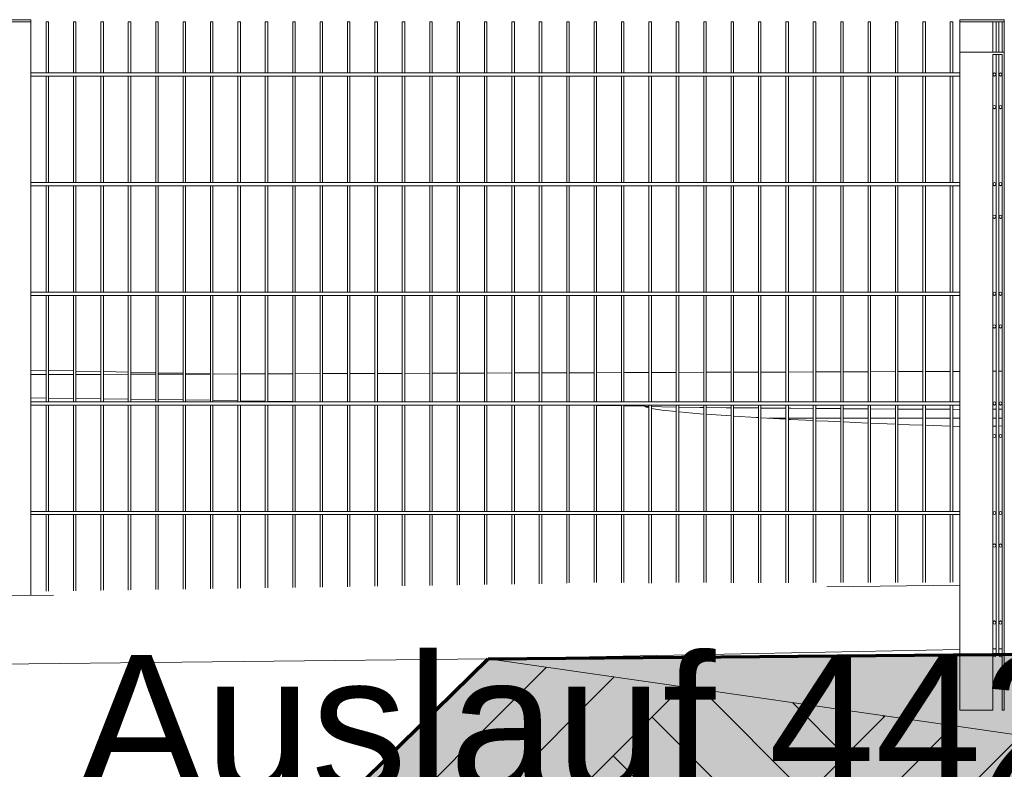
# Model space of a CAD drawing. Header units: metres. Extents: x -4 to 512, y -150 to 54.
# Tile 20 of 24: x 505.94 to 507.73, y -148.09 to -146.73. Entities that reach past the tile are written whole.
import ezdxf

# ---------------------------------------------------------------- set-up
doc = ezdxf.new("R2010")
doc.units = ezdxf.units.M
doc.header["$MEASUREMENT"] = 0
doc.linetypes.add('Strichpunktlinie', pattern=[0.006703, 0.003528, -0.001764, 0, -0.001411])
for name, color, linetype in [('Mulde_Schnitt M_2_40 Absturzsicherung', 7, 'Continuous'), ('Mulde_Schnitt M_2_60 Auffüllung', 7, 'Continuous'), ('Mulde_Schnitt M_2_60 Gelände 2D Übersicht', 7, 'Continuous'), ('Mulde_Schnitt M_2_70 Kanal', 7, 'Continuous'), ('Mulde_Schnitt M_2_94 Genehmigungsplanung Bemaßung', 7, 'Continuous')]:
    doc.layers.add(name, color=color, linetype=linetype)
doc.styles.add('ERSTELLTER_STIL_2', font='arial.ttf')
pattern_1 = [(45, (-35731.2147, -147.3626), (-0.2121320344, 0.2121320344), []), (45, (-35731.2854, -147.2919), (-0.424264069, 0.424264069), []), (45, (-35731.3561, -147.2212), (-0.424264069, 0.424264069), []), (135, (-35731.42684, -147.15048), (0.07071067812, 0.07071067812), [0.3, -0.3])]

msp = doc.modelspace()

# ---------------------------------------------------------------- hatches: boundary and pattern name
at = {"layer": 'Mulde_Schnitt M_2_60 Auffüllung', "linetype": 'Continuous', "lineweight": 18, "true_color": 0xffa8a8}
h = msp.add_hatch(dxfattribs=at)
h.set_pattern_fill('Boden__gewachsen_0002', color=21, style=0, pattern_type=2)
h.set_pattern_definition(pattern_1)
h.paths.add_polyline_path([(506.0164, -148.6511), (505.8005, -148.8626), (505.8005, -149.6544), (506.7903, -149.6544), (506.7903, -147.8927)])
h = msp.add_hatch(dxfattribs=at)
h.set_pattern_fill('Boden__gewachsen_0002', color=21, style=0, pattern_type=2)
h.set_pattern_definition(pattern_1)
h.paths.add_polyline_path([(506.7903, -147.8927), (506.7903, -149.6544), (512.4457, -149.6544), (512.4457, -147.9406), (507.8478, -148.0447)])
at = {"layer": 'Mulde_Schnitt M_2_60 Gelände 2D Übersicht', "linetype": 'Continuous', "lineweight": 18}
h = msp.add_hatch(dxfattribs=at)
h.set_pattern_fill('gewachsener_Boden_SN1_0002', color=8, style=0, pattern_type=2)
h.set_pattern_definition([(45, (-35731.2147, -147.36261), (-0.1272792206, 0.1272792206), []), (45, (-35731.25713, -147.3202), (-0.2545584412, 0.2545584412), []), (45, (-35731.29956, -147.27776), (-0.2545584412, 0.2545584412), []), (135, (-35731.341983, -147.235333), (0.04242640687, 0.04242640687), [0.18, -0.18])])
h.paths.add_polyline_path([(490.1549, -148.3626), (484.4401, -148.4053), (484.4401, -149.6544), (512.4457, -149.6544), (512.4457, -147.8461), (506.7903, -147.8926), (505.8822, -148.7826), (490.6972, -148.7826)])

# ---------------------------------------------------------------- linework, layer by layer
at = {"layer": 'Mulde_Schnitt M_2_40 Absturzsicherung', "color": 7, "linetype": 'Continuous', "lineweight": 13, "ltscale": 1000}
for p, q in [((505.9155, -146.7267), (505.9555, -146.7267)), ((505.9155, -146.7307), (505.9555, -146.7307)), ((505.9555, -146.7307), (505.9555, -146.7267)), ((505.9555, -147.7762), (505.9555, -146.7307)), ((505.9836, -146.7307), (505.9853, -146.7307)), ((505.9836, -146.8237), (505.9836, -146.7307)), ((505.9853, -146.7307), (505.9881, -146.7307)), ((505.9881, -146.8237), (505.9881, -146.7307)), ((506.0336, -146.7307), (506.0353, -146.7307)), ((506.0336, -146.8237), (506.0336, -146.7307)), ((506.0353, -146.7307), (506.0381, -146.7307)), ((506.0381, -146.8237), (506.0381, -146.7307)), ((506.0836, -146.7307), (506.0853, -146.7307)), ((506.0836, -146.8237), (506.0836, -146.7307)), ((506.0853, -146.7307), (506.0881, -146.7307)), ((506.0881, -146.8237), (506.0881, -146.7307)), ((506.1336, -146.7307), (506.1353, -146.7307)), ((506.1336, -146.8237), (506.1336, -146.7307)), ((506.1353, -146.7307), (506.1381, -146.7307)), ((506.1381, -146.8237), (506.1381, -146.7307)), ((506.1836, -146.7307), (506.1853, -146.7307)), ((506.1836, -146.8237), (506.1836, -146.7307)), ((506.1853, -146.7307), (506.1881, -146.7307)), ((506.1881, -146.8237), (506.1881, -146.7307)), ((506.2336, -146.7307), (506.2353, -146.7307)), ((506.2336, -146.8237), (506.2336, -146.7307)), ((506.2353, -146.7307), (506.2381, -146.7307)), ((506.2381, -146.8237), (506.2381, -146.7307)), ((506.2836, -146.7307), (506.2853, -146.7307)), ((506.2836, -146.8237), (506.2836, -146.7307)), ((506.2853, -146.7307), (506.2881, -146.7307)), ((506.2881, -146.8237), (506.2881, -146.7307)), ((506.3336, -146.7307), (506.3353, -146.7307)), ((506.3336, -146.8237), (506.3336, -146.7307)), ((506.3353, -146.7307), (506.3381, -146.7307)), ((506.3381, -146.8237), (506.3381, -146.7307)), ((506.3836, -146.7307), (506.3853, -146.7307)), ((506.3836, -146.8237), (506.3836, -146.7307)), ((506.3853, -146.7307), (506.3881, -146.7307)), ((506.3881, -146.8237), (506.3881, -146.7307)), ((506.4336, -146.7307), (506.4353, -146.7307)), ((506.4336, -146.8237), (506.4336, -146.7307)), ((506.4353, -146.7307), (506.4381, -146.7307)), ((506.4381, -146.8237), (506.4381, -146.7307)), ((506.4836, -146.7307), (506.4853, -146.7307)), ((506.4836, -146.8237), (506.4836, -146.7307)), ((506.4853, -146.7307), (506.4881, -146.7307)), ((506.4881, -146.8237), (506.4881, -146.7307)), ((506.5336, -146.7307), (506.5353, -146.7307)), ((506.5336, -146.8237), (506.5336, -146.7307)), ((506.5353, -146.7307), (506.5381, -146.7307)), ((506.5381, -146.8237), (506.5381, -146.7307)), ((506.5836, -146.7307), (506.5853, -146.7307)), ((506.5836, -146.8237), (506.5836, -146.7307)), ((506.5853, -146.7307), (506.5881, -146.7307)), ((506.5881, -146.8237), (506.5881, -146.7307)), ((506.6336, -146.7307), (506.6353, -146.7307)), ((506.6336, -146.8237), (506.6336, -146.7307)), ((506.6353, -146.7307), (506.6381, -146.7307)), ((506.6381, -146.8237), (506.6381, -146.7307)), ((506.6836, -146.7307), (506.6853, -146.7307)), ((506.6836, -146.8237), (506.6836, -146.7307)), ((506.6853, -146.7307), (506.6881, -146.7307)), ((506.6881, -146.8237), (506.6881, -146.7307)), ((506.7336, -146.7307), (506.7353, -146.7307)), ((506.7336, -146.8237), (506.7336, -146.7307)), ((506.7353, -146.7307), (506.7381, -146.7307)), ((506.7381, -146.8237), (506.7381, -146.7307)), ((506.7836, -146.7307), (506.7853, -146.7307)), ((506.7836, -146.8237), (506.7836, -146.7307)), ((506.7853, -146.7307), (506.7881, -146.7307)), ((506.7881, -146.8237), (506.7881, -146.7307)), ((506.8336, -146.7307), (506.8353, -146.7307)), ((506.8336, -146.8237), (506.8336, -146.7307)), ((506.8353, -146.7307), (506.8381, -146.7307)), ((506.8381, -146.8237), (506.8381, -146.7307)), ((506.8836, -146.7307), (506.8853, -146.7307)), ((506.8836, -146.8237), (506.8836, -146.7307)), ((506.8853, -146.7307), (506.8881, -146.7307)), ((506.8881, -146.8237), (506.8881, -146.7307)), ((506.9336, -146.7307), (506.9353, -146.7307)), ((506.9336, -146.8237), (506.9336, -146.7307)), ((506.9353, -146.7307), (506.9381, -146.7307)), ((506.9381, -146.8237), (506.9381, -146.7307)), ((506.9836, -146.7307), (506.9853, -146.7307)), ((506.9836, -146.8237), (506.9836, -146.7307)), ((506.9853, -146.7307), (506.9881, -146.7307)), ((506.9881, -146.8237), (506.9881, -146.7307)), ((507.0336, -146.7307), (507.0353, -146.7307)), ((507.0336, -146.8237), (507.0336, -146.7307)), ((507.0353, -146.7307), (507.0381, -146.7307)), ((507.0381, -146.8237), (507.0381, -146.7307)), ((507.0836, -146.7307), (507.0853, -146.7307)), ((507.0836, -146.8237), (507.0836, -146.7307)), ((507.0853, -146.7307), (507.0881, -146.7307)), ((507.0881, -146.8237), (507.0881, -146.7307)), ((507.1336, -146.7307), (507.1353, -146.7307)), ((507.1336, -146.8237), (507.1336, -146.7307)), ((507.1353, -146.7307), (507.1381, -146.7307)), ((507.1381, -146.8237), (507.1381, -146.7307)), ((507.1836, -146.7307), (507.1853, -146.7307)), ((507.1836, -146.8237), (507.1836, -146.7307)), ((507.1853, -146.7307), (507.1881, -146.7307)), ((507.1881, -146.8237), (507.1881, -146.7307)), ((507.2336, -146.7307), (507.2353, -146.7307)), ((507.2336, -146.8237), (507.2336, -146.7307)), ((507.2353, -146.7307), (507.2381, -146.7307)), ((507.2381, -146.8237), (507.2381, -146.7307)), ((507.2836, -146.7307), (507.2853, -146.7307)), ((507.2836, -146.8237), (507.2836, -146.7307)), ((507.2853, -146.7307), (507.2881, -146.7307)), ((507.2881, -146.8237), (507.2881, -146.7307)), ((507.3336, -146.7307), (507.3353, -146.7307)), ((507.3336, -146.8237), (507.3336, -146.7307)), ((507.3353, -146.7307), (507.3381, -146.7307)), ((507.3381, -146.8237), (507.3381, -146.7307)), ((507.3836, -146.7307), (507.3853, -146.7307)), ((507.3836, -146.8237), (507.3836, -146.7307)), ((507.3853, -146.7307), (507.3881, -146.7307)), ((507.3881, -146.8237), (507.3881, -146.7307)), ((507.4336, -146.7307), (507.4353, -146.7307)), ((507.4336, -146.8237), (507.4336, -146.7307)), ((507.4353, -146.7307), (507.4381, -146.7307)), ((507.4381, -146.8237), (507.4381, -146.7307)), ((507.4836, -146.7307), (507.4853, -146.7307)), ((507.4836, -146.8237), (507.4836, -146.7307)), ((507.4853, -146.7307), (507.4881, -146.7307)), ((507.4881, -146.8237), (507.4881, -146.7307)), ((507.5336, -146.7307), (507.5353, -146.7307)), ((507.5336, -146.8237), (507.5336, -146.7307)), ((507.5353, -146.7307), (507.5381, -146.7307)), ((507.5381, -146.8237), (507.5381, -146.7307)), ((507.5836, -146.7307), (507.5853, -146.7307)), ((507.5836, -146.8237), (507.5836, -146.7307)), ((507.5853, -146.7307), (507.5881, -146.7307)), ((507.5881, -146.8237), (507.5881, -146.7307)), ((507.6336, -146.7307), (507.6353, -146.7307)), ((507.6336, -146.8237), (507.6336, -146.7307)), ((507.6353, -146.7307), (507.6381, -146.7307)), ((507.6381, -146.8237), (507.6381, -146.7307)), ((507.7321, -146.7267), (507.6511, -146.7267)), ((507.6511, -146.7307), (507.6511, -146.7267)), ((507.7111, -146.7307), (507.6511, -146.7307)), ((507.6511, -146.7862), (507.6511, -146.7307)), ((507.7111, -146.7862), (507.7111, -146.7307)), ((507.7172, -146.7307), (507.7111, -146.7307)), ((507.7113, -146.7862), (507.7113, -146.7307)), ((507.7197, -146.7307), (507.7174, -146.7307)), ((507.7174, -146.7862), (507.7174, -146.7307)), ((507.7221, -146.7307), (507.7197, -146.7307)), ((507.7281, -146.7307), (507.7221, -146.7307)), ((507.7221, -146.7862), (507.7221, -146.7307)), ((507.7321, -146.7307), (507.7281, -146.7307)), ((507.7281, -146.7862), (507.7281, -146.7307)), ((507.7321, -146.7307), (507.7321, -146.7267)), ((507.7323, -146.7267), (507.7321, -146.7267)), ((507.7321, -146.7862), (507.7321, -146.7307)), ((507.7323, -146.7307), (507.7321, -146.7307)), ((507.7113, -147.8851), (507.7113, -146.7902)), ((507.7172, -147.8862), (507.7172, -146.7902)), ((507.722, -147.8862), (507.722, -146.7902)), ((507.7221, -147.8267), (507.7221, -146.7902)), ((507.6511, -146.8237), (505.9555, -146.8237)), ((507.7115, -146.8252), (507.7141, -146.8237)), ((507.7115, -146.8282), (507.7115, -146.8252)), ((507.7115, -146.8252), (507.7115, -146.8252)), ((507.7117, -146.8252), (507.7142, -146.8237)), ((507.7117, -146.8282), (507.7117, -146.8252)), ((507.7141, -146.8237), (507.7142, -146.8237)), ((507.7142, -146.8237), (507.7168, -146.8252)), ((507.7168, -146.8252), (507.7168, -146.8282)), ((507.7225, -146.8252), (507.7251, -146.8237)), ((507.7225, -146.8282), (507.7225, -146.8252)), ((507.7225, -146.8252), (507.7225, -146.8252)), ((507.7227, -146.8252), (507.7252, -146.8237)), ((507.7227, -146.8282), (507.7227, -146.8252)), ((507.7251, -146.8237), (507.7252, -146.8237)), ((507.7251, -146.8237), (507.7251, -146.8237)), ((507.7252, -146.8237), (507.7278, -146.8252)), ((507.7278, -146.8252), (507.7278, -146.8282)), ((507.6511, -146.8297), (505.9555, -146.8297)), ((505.9836, -147.0237), (505.9836, -146.8297)), ((505.9881, -147.0237), (505.9881, -146.8297)), ((506.0336, -147.0237), (506.0336, -146.8297)), ((506.0381, -147.0237), (506.0381, -146.8297)), ((506.0836, -147.0237), (506.0836, -146.8297)), ((506.0881, -147.0237), (506.0881, -146.8297)), ((506.1336, -147.0237), (506.1336, -146.8297)), ((506.1381, -147.0237), (506.1381, -146.8297)), ((506.1836, -147.0237), (506.1836, -146.8297)), ((506.1881, -147.0237), (506.1881, -146.8297)), ((506.2336, -147.0237), (506.2336, -146.8297)), ((506.2381, -147.0237), (506.2381, -146.8297)), ((506.2836, -147.0237), (506.2836, -146.8297)), ((506.2881, -147.0237), (506.2881, -146.8297)), ((506.3336, -147.0237), (506.3336, -146.8297)), ((506.3381, -147.0237), (506.3381, -146.8297)), ((506.3836, -147.0237), (506.3836, -146.8297)), ((506.3881, -147.0237), (506.3881, -146.8297)), ((506.4336, -147.0237), (506.4336, -146.8297)), ((506.4381, -147.0237), (506.4381, -146.8297)), ((506.4836, -147.0237), (506.4836, -146.8297)), ((506.4881, -147.0237), (506.4881, -146.8297)), ((506.5336, -147.0237), (506.5336, -146.8297)), ((506.5381, -147.0237), (506.5381, -146.8297)), ((506.5836, -147.0237), (506.5836, -146.8297)), ((506.5881, -147.0237), (506.5881, -146.8297)), ((506.6336, -147.0237), (506.6336, -146.8297)), ((506.6381, -147.0237), (506.6381, -146.8297)), ((506.6836, -147.0237), (506.6836, -146.8297)), ((506.6881, -147.0237), (506.6881, -146.8297)), ((506.7336, -147.0237), (506.7336, -146.8297)), ((506.7381, -147.0237), (506.7381, -146.8297)), ((506.7836, -147.0237), (506.7836, -146.8297)), ((506.7881, -147.0237), (506.7881, -146.8297)), ((506.8336, -147.0237), (506.8336, -146.8297)), ((506.8381, -147.0237), (506.8381, -146.8297)), ((506.8836, -147.0237), (506.8836, -146.8297)), ((506.8881, -147.0237), (506.8881, -146.8297)), ((506.9336, -147.0237), (506.9336, -146.8297)), ((506.9381, -147.0237), (506.9381, -146.8297)), ((506.9836, -147.0237), (506.9836, -146.8297)), ((506.9881, -147.0237), (506.9881, -146.8297)), ((507.0336, -147.0237), (507.0336, -146.8297)), ((507.0381, -147.0237), (507.0381, -146.8297)), ((507.0836, -147.0237), (507.0836, -146.8297)), ((507.0881, -147.0237), (507.0881, -146.8297)), ((507.1336, -147.0237), (507.1336, -146.8297)), ((507.1381, -147.0237), (507.1381, -146.8297)), ((507.1836, -147.0237), (507.1836, -146.8297)), ((507.1881, -147.0237), (507.1881, -146.8297)), ((507.2336, -147.0237), (507.2336, -146.8297)), ((507.2381, -147.0237), (507.2381, -146.8297)), ((507.2836, -147.0237), (507.2836, -146.8297)), ((507.2881, -147.0237), (507.2881, -146.8297)), ((507.3336, -147.0237), (507.3336, -146.8297)), ((507.3381, -147.0237), (507.3381, -146.8297)), ((507.3836, -147.0237), (507.3836, -146.8297)), ((507.3881, -147.0237), (507.3881, -146.8297)), ((507.4336, -147.0237), (507.4336, -146.8297)), ((507.4381, -147.0237), (507.4381, -146.8297)), ((507.4836, -147.0237), (507.4836, -146.8297)), ((507.4881, -147.0237), (507.4881, -146.8297)), ((507.5336, -147.0237), (507.5336, -146.8297)), ((507.5381, -147.0237), (507.5381, -146.8297)), ((507.5836, -147.0237), (507.5836, -146.8297)), ((507.5881, -147.0237), (507.5881, -146.8297)), ((507.6336, -147.0237), (507.6336, -146.8297)), ((507.6381, -147.0237), (507.6381, -146.8297)), ((507.7141, -146.8297), (507.7115, -146.8282)), ((507.7115, -146.8282), (507.7115, -146.8282)), ((507.7115, -146.8282), (507.7115, -146.8282)), ((507.7142, -146.8297), (507.7117, -146.8282)), ((507.7141, -146.8297), (507.7142, -146.8297)), ((507.7141, -146.8297), (507.7141, -146.8297)), ((507.7168, -146.8282), (507.7142, -146.8297)), ((507.7251, -146.8297), (507.7225, -146.8282)), ((507.7225, -146.8282), (507.7225, -146.8282)), ((507.7252, -146.8297), (507.7227, -146.8282)), ((507.7251, -146.8297), (507.7252, -146.8297)), ((507.7278, -146.8282), (507.7252, -146.8297)), ((507.7115, -146.8847), (507.7115, -146.8847)), ((507.7115, -146.8877), (507.7115, -146.8877)), ((507.7115, -146.8877), (507.7115, -146.8877)), ((507.7225, -146.8847), (507.7225, -146.8847)), ((507.7225, -146.8877), (507.7225, -146.8877)), ((507.7225, -146.8877), (507.7225, -146.8877)), ((507.6511, -147.0237), (505.9555, -147.0237)), ((507.7115, -147.0252), (507.7141, -147.0237)), ((507.7115, -147.0252), (507.7115, -147.0252)), ((507.7117, -147.0252), (507.7142, -147.0237)), ((507.7141, -147.0237), (507.7142, -147.0237)), ((507.7141, -147.0237), (507.7141, -147.0237)), ((507.7142, -147.0237), (507.7168, -147.0252)), ((507.7225, -147.0252), (507.7251, -147.0237)), ((507.7225, -147.0252), (507.7225, -147.0252)), ((507.7227, -147.0252), (507.7252, -147.0237)), ((507.7251, -147.0237), (507.7252, -147.0237)), ((507.7251, -147.0237), (507.7251, -147.0237)), ((507.7252, -147.0237), (507.7278, -147.0252)), ((507.6511, -147.0297), (505.9555, -147.0297)), ((505.9836, -147.2237), (505.9836, -147.0297)), ((505.9881, -147.2237), (505.9881, -147.0297)), ((506.0336, -147.2237), (506.0336, -147.0297)), ((506.0381, -147.2237), (506.0381, -147.0297)), ((506.0836, -147.2237), (506.0836, -147.0297)), ((506.0881, -147.2237), (506.0881, -147.0297)), ((506.1336, -147.2237), (506.1336, -147.0297)), ((506.1381, -147.2237), (506.1381, -147.0297)), ((506.1836, -147.2237), (506.1836, -147.0297)), ((506.1881, -147.2237), (506.1881, -147.0297)), ((506.2336, -147.2237), (506.2336, -147.0297)), ((506.2381, -147.2237), (506.2381, -147.0297)), ((506.2836, -147.2237), (506.2836, -147.0297)), ((506.2881, -147.2237), (506.2881, -147.0297)), ((506.3336, -147.2237), (506.3336, -147.0297)), ((506.3381, -147.2237), (506.3381, -147.0297)), ((506.3836, -147.2237), (506.3836, -147.0297)), ((506.3881, -147.2237), (506.3881, -147.0297)), ((506.4336, -147.2237), (506.4336, -147.0297)), ((506.4381, -147.2237), (506.4381, -147.0297)), ((506.4836, -147.2237), (506.4836, -147.0297)), ((506.4881, -147.2237), (506.4881, -147.0297)), ((506.5336, -147.2237), (506.5336, -147.0297)), ((506.5381, -147.2237), (506.5381, -147.0297)), ((506.5836, -147.2237), (506.5836, -147.0297)), ((506.5881, -147.2237), (506.5881, -147.0297)), ((506.6336, -147.2237), (506.6336, -147.0297)), ((506.6381, -147.2237), (506.6381, -147.0297)), ((506.6836, -147.2237), (506.6836, -147.0297)), ((506.6881, -147.2237), (506.6881, -147.0297)), ((506.7336, -147.2237), (506.7336, -147.0297)), ((506.7381, -147.2237), (506.7381, -147.0297)), ((506.7836, -147.2237), (506.7836, -147.0297)), ((506.7881, -147.2237), (506.7881, -147.0297)), ((506.8336, -147.2237), (506.8336, -147.0297)), ((506.8381, -147.2237), (506.8381, -147.0297)), ((506.8836, -147.2237), (506.8836, -147.0297)), ((506.8881, -147.2237), (506.8881, -147.0297)), ((506.9336, -147.2237), (506.9336, -147.0297)), ((506.9381, -147.2237), (506.9381, -147.0297)), ((506.9836, -147.2237), (506.9836, -147.0297)), ((506.9881, -147.2237), (506.9881, -147.0297)), ((507.0336, -147.2237), (507.0336, -147.0297)), ((507.0381, -147.2237), (507.0381, -147.0297)), ((507.0836, -147.2237), (507.0836, -147.0297)), ((507.0881, -147.2237), (507.0881, -147.0297)), ((507.1336, -147.2237), (507.1336, -147.0297)), ((507.1381, -147.2237), (507.1381, -147.0297)), ((507.1836, -147.2237), (507.1836, -147.0297)), ((507.1881, -147.2237), (507.1881, -147.0297)), ((507.2336, -147.2237), (507.2336, -147.0297)), ((507.2381, -147.2237), (507.2381, -147.0297)), ((507.2836, -147.2237), (507.2836, -147.0297)), ((507.2881, -147.2237), (507.2881, -147.0297)), ((507.3336, -147.2237), (507.3336, -147.0297)), ((507.3381, -147.2237), (507.3381, -147.0297)), ((507.3836, -147.2237), (507.3836, -147.0297)), ((507.3881, -147.2237), (507.3881, -147.0297)), ((507.4336, -147.2237), (507.4336, -147.0297)), ((507.4381, -147.2237), (507.4381, -147.0297)), ((507.4836, -147.2237), (507.4836, -147.0297)), ((507.4881, -147.2237), (507.4881, -147.0297)), ((507.5336, -147.2237), (507.5336, -147.0297)), ((507.5381, -147.2237), (507.5381, -147.0297)), ((507.5836, -147.2237), (507.5836, -147.0297)), ((507.5881, -147.2237), (507.5881, -147.0297)), ((507.6336, -147.2237), (507.6336, -147.0297)), ((507.6381, -147.2237), (507.6381, -147.0297)), ((507.7115, -147.0282), (507.7115, -147.0252)), ((507.7141, -147.0297), (507.7115, -147.0282)), ((507.7115, -147.0282), (507.7115, -147.0282)), ((507.7117, -147.0282), (507.7117, -147.0252)), ((507.7142, -147.0297), (507.7117, -147.0282)), ((507.7141, -147.0297), (507.7142, -147.0297)), ((507.7141, -147.0297), (507.7141, -147.0297)), ((507.7168, -147.0282), (507.7142, -147.0297)), ((507.7168, -147.0252), (507.7168, -147.0282)), ((507.7225, -147.0282), (507.7225, -147.0252)), ((507.7251, -147.0297), (507.7225, -147.0282)), ((507.7225, -147.0282), (507.7225, -147.0282)), ((507.7227, -147.0282), (507.7227, -147.0252)), ((507.7252, -147.0297), (507.7227, -147.0282)), ((507.7251, -147.0297), (507.7252, -147.0297)), ((507.7251, -147.0297), (507.7251, -147.0297)), ((507.7278, -147.0282), (507.7252, -147.0297)), ((507.7278, -147.0252), (507.7278, -147.0282)), ((507.7115, -147.0847), (507.7115, -147.0847)), ((507.7115, -147.0877), (507.7115, -147.0877)), ((507.7225, -147.0847), (507.7225, -147.0847)), ((507.7225, -147.0877), (507.7225, -147.0877)), ((507.7225, -147.0877), (507.7225, -147.0877)), ((507.6511, -147.2237), (505.9555, -147.2237)), ((507.6511, -147.2297), (505.9555, -147.2297)), ((505.9836, -147.4237), (505.9836, -147.2297)), ((505.9881, -147.4237), (505.9881, -147.2297)), ((506.0336, -147.4237), (506.0336, -147.2297)), ((506.0381, -147.4237), (506.0381, -147.2297)), ((506.0836, -147.4237), (506.0836, -147.2297)), ((506.0881, -147.4237), (506.0881, -147.2297)), ((506.1336, -147.4237), (506.1336, -147.2297)), ((506.1381, -147.4237), (506.1381, -147.2297)), ((506.1836, -147.4237), (506.1836, -147.2297)), ((506.1881, -147.4237), (506.1881, -147.2297)), ((506.2336, -147.4237), (506.2336, -147.2297)), ((506.2381, -147.4237), (506.2381, -147.2297)), ((506.2836, -147.4237), (506.2836, -147.2297)), ((506.2881, -147.4237), (506.2881, -147.2297)), ((506.3336, -147.4237), (506.3336, -147.2297)), ((506.3381, -147.4237), (506.3381, -147.2297)), ((506.3836, -147.4237), (506.3836, -147.2297)), ((506.3881, -147.4237), (506.3881, -147.2297)), ((506.4336, -147.4237), (506.4336, -147.2297)), ((506.4381, -147.4237), (506.4381, -147.2297)), ((506.4836, -147.4237), (506.4836, -147.2297)), ((506.4881, -147.4237), (506.4881, -147.2297)), ((506.5336, -147.4237), (506.5336, -147.2297)), ((506.5381, -147.4237), (506.5381, -147.2297)), ((506.5836, -147.4237), (506.5836, -147.2297)), ((506.5881, -147.4237), (506.5881, -147.2297)), ((506.6336, -147.4237), (506.6336, -147.2297)), ((506.6381, -147.4237), (506.6381, -147.2297)), ((506.6836, -147.4237), (506.6836, -147.2297)), ((506.6881, -147.4237), (506.6881, -147.2297)), ((506.7336, -147.4237), (506.7336, -147.2297)), ((506.7381, -147.4237), (506.7381, -147.2297)), ((506.7836, -147.4237), (506.7836, -147.2297)), ((506.7881, -147.4237), (506.7881, -147.2297)), ((506.8336, -147.4237), (506.8336, -147.2297)), ((506.8381, -147.4237), (506.8381, -147.2297)), ((506.8836, -147.4237), (506.8836, -147.2297)), ((506.8881, -147.4237), (506.8881, -147.2297)), ((506.9336, -147.4237), (506.9336, -147.2297)), ((506.9381, -147.4237), (506.9381, -147.2297)), ((506.9836, -147.4237), (506.9836, -147.2297)), ((506.9881, -147.4237), (506.9881, -147.2297)), ((507.0336, -147.4237), (507.0336, -147.2297)), ((507.0381, -147.4237), (507.0381, -147.2297)), ((507.0836, -147.4237), (507.0836, -147.2297)), ((507.0881, -147.4237), (507.0881, -147.2297)), ((507.1336, -147.4237), (507.1336, -147.2297)), ((507.1381, -147.4237), (507.1381, -147.2297)), ((507.1836, -147.4237), (507.1836, -147.2297)), ((507.1881, -147.4237), (507.1881, -147.2297)), ((507.2336, -147.4237), (507.2336, -147.2297)), ((507.2381, -147.4237), (507.2381, -147.2297)), ((507.2836, -147.4237), (507.2836, -147.2297)), ((507.2881, -147.4237), (507.2881, -147.2297)), ((507.3336, -147.4237), (507.3336, -147.2297)), ((507.3381, -147.4237), (507.3381, -147.2297)), ((507.3836, -147.4237), (507.3836, -147.2297)), ((507.3881, -147.4237), (507.3881, -147.2297)), ((507.4336, -147.4237), (507.4336, -147.2297)), ((507.4381, -147.4237), (507.4381, -147.2297)), ((507.4836, -147.4237), (507.4836, -147.2297)), ((507.4881, -147.4237), (507.4881, -147.2297)), ((507.5336, -147.4237), (507.5336, -147.2297)), ((507.5381, -147.4237), (507.5381, -147.2297)), ((507.5836, -147.4237), (507.5836, -147.2297)), ((507.5881, -147.4237), (507.5881, -147.2297)), ((507.6336, -147.4237), (507.6336, -147.2297)), ((507.6381, -147.4237), (507.6381, -147.2297)), ((507.7115, -147.2252), (507.7141, -147.2237)), ((507.7115, -147.2282), (507.7115, -147.2252)), ((507.7115, -147.2252), (507.7115, -147.2252)), ((507.7141, -147.2297), (507.7115, -147.2282)), ((507.7115, -147.2282), (507.7115, -147.2282)), ((507.7117, -147.2252), (507.7142, -147.2237)), ((507.7117, -147.2282), (507.7117, -147.2252)), ((507.7142, -147.2297), (507.7117, -147.2282)), ((507.7141, -147.2237), (507.7142, -147.2237)), ((507.7141, -147.2237), (507.7141, -147.2237)), ((507.7141, -147.2297), (507.7142, -147.2297)), ((507.7142, -147.2237), (507.7168, -147.2252)), ((507.7168, -147.2282), (507.7142, -147.2297)), ((507.7168, -147.2252), (507.7168, -147.2282)), ((507.7225, -147.2252), (507.7251, -147.2237)), ((507.7225, -147.2282), (507.7225, -147.2252)), ((507.7225, -147.2252), (507.7225, -147.2252)), ((507.7251, -147.2297), (507.7225, -147.2282)), ((507.7225, -147.2282), (507.7225, -147.2282)), ((507.7227, -147.2252), (507.7252, -147.2237)), ((507.7227, -147.2282), (507.7227, -147.2252)), ((507.7252, -147.2297), (507.7227, -147.2282)), ((507.7251, -147.2237), (507.7252, -147.2237)), ((507.7251, -147.2237), (507.7251, -147.2237)), ((507.7251, -147.2297), (507.7252, -147.2297)), ((507.7252, -147.2237), (507.7278, -147.2252)), ((507.7278, -147.2282), (507.7252, -147.2297)), ((507.7278, -147.2252), (507.7278, -147.2282)), ((507.7115, -147.2847), (507.7115, -147.2847)), ((507.7115, -147.2877), (507.7115, -147.2877)), ((507.7115, -147.2877), (507.7115, -147.2877)), ((507.7225, -147.2847), (507.7225, -147.2847)), ((507.7225, -147.2877), (507.7225, -147.2877)), ((507.6511, -147.4237), (505.9555, -147.4237)), ((507.6511, -147.4297), (505.9555, -147.4297)), ((505.9836, -147.6237), (505.9836, -147.4297)), ((505.9881, -147.6237), (505.9881, -147.4297)), ((506.0336, -147.6237), (506.0336, -147.4297)), ((506.0381, -147.6237), (506.0381, -147.4297)), ((506.0836, -147.6237), (506.0836, -147.4297)), ((506.0881, -147.6237), (506.0881, -147.4297)), ((506.1336, -147.6237), (506.1336, -147.4297)), ((506.1381, -147.6237), (506.1381, -147.4297)), ((506.1836, -147.6237), (506.1836, -147.4297)), ((506.1881, -147.6237), (506.1881, -147.4297)), ((506.2336, -147.6237), (506.2336, -147.4297)), ((506.2381, -147.6237), (506.2381, -147.4297)), ((506.2836, -147.6237), (506.2836, -147.4297)), ((506.2881, -147.6237), (506.2881, -147.4297)), ((506.3336, -147.6237), (506.3336, -147.4297)), ((506.3381, -147.6237), (506.3381, -147.4297)), ((506.3836, -147.6237), (506.3836, -147.4297)), ((506.3881, -147.6237), (506.3881, -147.4297)), ((506.4336, -147.6237), (506.4336, -147.4297)), ((506.4381, -147.6237), (506.4381, -147.4297)), ((506.4836, -147.6237), (506.4836, -147.4297)), ((506.4881, -147.6237), (506.4881, -147.4297)), ((506.5336, -147.6237), (506.5336, -147.4297)), ((506.5381, -147.6237), (506.5381, -147.4297)), ((506.5836, -147.6237), (506.5836, -147.4297)), ((506.5881, -147.6237), (506.5881, -147.4297)), ((506.6336, -147.6237), (506.6336, -147.4297)), ((506.6381, -147.6237), (506.6381, -147.4297)), ((506.6836, -147.6237), (506.6836, -147.4297)), ((506.6881, -147.6237), (506.6881, -147.4297)), ((506.7336, -147.6237), (506.7336, -147.4297)), ((506.7381, -147.6237), (506.7381, -147.4297)), ((506.7836, -147.6237), (506.7836, -147.4297)), ((506.7881, -147.6237), (506.7881, -147.4297)), ((506.8336, -147.6237), (506.8336, -147.4297)), ((506.8381, -147.6237), (506.8381, -147.4297)), ((506.8836, -147.6237), (506.8836, -147.4297)), ((506.8881, -147.6237), (506.8881, -147.4297)), ((506.9336, -147.6237), (506.9336, -147.4297)), ((506.9381, -147.6237), (506.9381, -147.4297)), ((506.9836, -147.6237), (506.9836, -147.4297)), ((506.9881, -147.6237), (506.9881, -147.4297)), ((507.0336, -147.6237), (507.0336, -147.4297)), ((507.0381, -147.6237), (507.0381, -147.4297)), ((507.0836, -147.6237), (507.0836, -147.4297)), ((507.0881, -147.6237), (507.0881, -147.4297)), ((507.1336, -147.6237), (507.1336, -147.4297)), ((507.1381, -147.6237), (507.1381, -147.4297)), ((507.1836, -147.6237), (507.1836, -147.4297)), ((507.1881, -147.6237), (507.1881, -147.4297)), ((507.2336, -147.6237), (507.2336, -147.4297)), ((507.2381, -147.6237), (507.2381, -147.4297)), ((507.2836, -147.6237), (507.2836, -147.4297)), ((507.2881, -147.6237), (507.2881, -147.4297)), ((507.3336, -147.6237), (507.3336, -147.4297)), ((507.3381, -147.6237), (507.3381, -147.4297)), ((507.3836, -147.6237), (507.3836, -147.4297)), ((507.3881, -147.6237), (507.3881, -147.4297)), ((507.4336, -147.6237), (507.4336, -147.4297)), ((507.4381, -147.6237), (507.4381, -147.4297)), ((507.4836, -147.6237), (507.4836, -147.4297)), ((507.4881, -147.6237), (507.4881, -147.4297)), ((507.5336, -147.6237), (507.5336, -147.4297)), ((507.5381, -147.6237), (507.5381, -147.4297)), ((507.5836, -147.6237), (507.5836, -147.4297)), ((507.5881, -147.6237), (507.5881, -147.4297)), ((507.6336, -147.6237), (507.6336, -147.4297)), ((507.6381, -147.6237), (507.6381, -147.4297)), ((507.7115, -147.4252), (507.7141, -147.4237)), ((507.7115, -147.4282), (507.7115, -147.4252)), ((507.7115, -147.4252), (507.7115, -147.4252)), ((507.7141, -147.4297), (507.7115, -147.4282)), ((507.7115, -147.4282), (507.7115, -147.4282)), ((507.7117, -147.4252), (507.7142, -147.4237)), ((507.7117, -147.4282), (507.7117, -147.4252)), ((507.7142, -147.4297), (507.7117, -147.4282)), ((507.7141, -147.4237), (507.7142, -147.4237)), ((507.7141, -147.4297), (507.7142, -147.4297)), ((507.7142, -147.4237), (507.7168, -147.4252)), ((507.7168, -147.4282), (507.7142, -147.4297)), ((507.7168, -147.4252), (507.7168, -147.4282)), ((507.7225, -147.4252), (507.7251, -147.4237)), ((507.7225, -147.4282), (507.7225, -147.4252)), ((507.7225, -147.4252), (507.7225, -147.4252)), ((507.7251, -147.4297), (507.7225, -147.4282)), ((507.7225, -147.4282), (507.7225, -147.4282)), ((507.7227, -147.4252), (507.7252, -147.4237)), ((507.7227, -147.4282), (507.7227, -147.4252)), ((507.7252, -147.4297), (507.7227, -147.4282)), ((507.7251, -147.4237), (507.7252, -147.4237)), ((507.7251, -147.4297), (507.7252, -147.4297)), ((507.7252, -147.4237), (507.7278, -147.4252)), ((507.7278, -147.4282), (507.7252, -147.4297)), ((507.7278, -147.4252), (507.7278, -147.4282)), ((507.7115, -147.4847), (507.7115, -147.4847)), ((507.7115, -147.4877), (507.7115, -147.4877)), ((507.7225, -147.4847), (507.7225, -147.4847)), ((507.7225, -147.4877), (507.7225, -147.4877)), ((507.7225, -147.4877), (507.7225, -147.4877)), ((507.6511, -147.6237), (505.9555, -147.6237)), ((507.6511, -147.6297), (505.9555, -147.6297)), ((505.9836, -147.7694), (505.9836, -147.6297)), ((505.9881, -147.7692), (505.9881, -147.6297)), ((506.0336, -147.7687), (506.0336, -147.6297)), ((506.0381, -147.7684), (506.0381, -147.6297)), ((506.0836, -147.7679), (506.0836, -147.6297)), ((506.0881, -147.7677), (506.0881, -147.6297)), ((506.1336, -147.7672), (506.1336, -147.6297)), ((506.1381, -147.7669), (506.1381, -147.6297)), ((506.1836, -147.7664), (506.1836, -147.6297)), ((506.1881, -147.7662), (506.1881, -147.6297)), ((506.2336, -147.7657), (506.2336, -147.6297)), ((506.2381, -147.7654), (506.2381, -147.6297)), ((506.2836, -147.7649), (506.2836, -147.6297)), ((506.2881, -147.7647), (506.2881, -147.6297)), ((506.3336, -147.7642), (506.3336, -147.6297)), ((506.3381, -147.7639), (506.3381, -147.6297)), ((506.3836, -147.7634), (506.3836, -147.6297)), ((506.3881, -147.7632), (506.3881, -147.6297)), ((506.4336, -147.7627), (506.4336, -147.6297)), ((506.4381, -147.7624), (506.4381, -147.6297)), ((506.4836, -147.7619), (506.4836, -147.6297)), ((506.4881, -147.7617), (506.4881, -147.6297)), ((506.5336, -147.7612), (506.5336, -147.6297)), ((506.5381, -147.7609), (506.5381, -147.6297)), ((506.5836, -147.7604), (506.5836, -147.6297)), ((506.5881, -147.7602), (506.5881, -147.6297)), ((506.6336, -147.7597), (506.6336, -147.6297)), ((506.6381, -147.7595), (506.6381, -147.6297)), ((506.6836, -147.7589), (506.6836, -147.6297)), ((506.6881, -147.7587), (506.6881, -147.6297)), ((506.7336, -147.7582), (506.7336, -147.6297)), ((506.7381, -147.758), (506.7381, -147.6297)), ((506.7836, -147.7574), (506.7836, -147.6297)), ((506.7881, -147.7572), (506.7881, -147.6297)), ((506.8336, -147.7567), (506.8336, -147.6297)), ((506.8381, -147.7565), (506.8381, -147.6297)), ((506.8836, -147.7559), (506.8836, -147.6297)), ((506.8881, -147.7557), (506.8881, -147.6297)), ((506.9336, -147.7544), (506.9336, -147.6297)), ((506.9381, -147.7541), (506.9381, -147.6297)), ((506.9836, -147.7535), (506.9836, -147.6297)), ((506.9881, -147.7533), (506.9881, -147.6297)), ((507.0336, -147.7538), (507.0336, -147.6297)), ((507.0381, -147.7537), (507.0381, -147.6297)), ((507.0836, -147.7547), (507.0836, -147.6297)), ((507.0881, -147.7544), (507.0881, -147.6297)), ((507.1336, -147.7535), (507.1336, -147.6297)), ((507.1381, -147.7533), (507.1381, -147.6297)), ((507.1836, -147.7535), (507.1836, -147.6297)), ((507.1881, -147.7534), (507.1881, -147.6297)), ((507.2336, -147.7542), (507.2336, -147.6297)), ((507.2381, -147.7541), (507.2381, -147.6297)), ((507.2836, -147.7541), (507.2836, -147.6297)), ((507.2881, -147.7539), (507.2881, -147.6297)), ((507.3336, -147.754), (507.3336, -147.6297)), ((507.3381, -147.7538), (507.3381, -147.6297)), ((507.3836, -147.7538), (507.3836, -147.6297)), ((507.3881, -147.7537), (507.3881, -147.6297)), ((507.4336, -147.7537), (507.4336, -147.6297)), ((507.4381, -147.7535), (507.4381, -147.6297)), ((507.4836, -147.7536), (507.4836, -147.6297)), ((507.4881, -147.7534), (507.4881, -147.6297)), ((507.5336, -147.7534), (507.5336, -147.6297)), ((507.5381, -147.7533), (507.5381, -147.6297)), ((507.5836, -147.7533), (507.5836, -147.6297)), ((507.5881, -147.7532), (507.5881, -147.6297)), ((507.6336, -147.7532), (507.6336, -147.6297)), ((507.6381, -147.753), (507.6381, -147.6297)), ((507.7115, -147.6252), (507.7141, -147.6237)), ((507.7115, -147.6282), (507.7115, -147.6252)), ((507.7115, -147.6252), (507.7115, -147.6252)), ((507.7141, -147.6297), (507.7115, -147.6282)), ((507.7115, -147.6282), (507.7115, -147.6282)), ((507.7117, -147.6252), (507.7142, -147.6237)), ((507.7117, -147.6282), (507.7117, -147.6252)), ((507.7142, -147.6297), (507.7117, -147.6282)), ((507.7141, -147.6237), (507.7142, -147.6237)), ((507.7141, -147.6297), (507.7142, -147.6297)), ((507.7141, -147.6297), (507.7141, -147.6297)), ((507.7142, -147.6237), (507.7168, -147.6252)), ((507.7168, -147.6282), (507.7142, -147.6297)), ((507.7168, -147.6252), (507.7168, -147.6282)), ((507.7225, -147.6252), (507.7251, -147.6237)), ((507.7225, -147.6282), (507.7225, -147.6252)), ((507.7225, -147.6252), (507.7225, -147.6252)), ((507.7251, -147.6297), (507.7225, -147.6282)), ((507.7225, -147.6282), (507.7225, -147.6282)), ((507.7227, -147.6252), (507.7252, -147.6237)), ((507.7227, -147.6282), (507.7227, -147.6252)), ((507.7252, -147.6297), (507.7227, -147.6282)), ((507.7251, -147.6237), (507.7252, -147.6237)), ((507.7251, -147.6297), (507.7252, -147.6297)), ((507.7251, -147.6297), (507.7251, -147.6297)), ((507.7252, -147.6237), (507.7278, -147.6252)), ((507.7278, -147.6282), (507.7252, -147.6297)), ((507.7278, -147.6252), (507.7278, -147.6282)), ((507.7115, -147.6847), (507.7115, -147.6847)), ((507.7115, -147.6877), (507.7115, -147.6877)), ((507.7225, -147.6847), (507.7225, -147.6847)), ((507.7225, -147.6877), (507.7225, -147.6877)), ((507.7225, -147.6877), (507.7225, -147.6877)), ((507.7115, -147.8252), (507.7141, -147.8237)), ((507.7115, -147.8282), (507.7115, -147.8252)), ((507.7141, -147.8297), (507.7115, -147.8282)), ((507.7117, -147.8252), (507.7142, -147.8237)), ((507.7117, -147.8282), (507.7117, -147.8252)), ((507.7142, -147.8297), (507.7117, -147.8282)), ((507.7141, -147.8237), (507.7142, -147.8237)), ((507.7141, -147.8297), (507.7142, -147.8297)), ((507.7141, -147.8297), (507.7141, -147.8297)), ((507.7142, -147.8237), (507.7168, -147.8252)), ((507.7168, -147.8282), (507.7142, -147.8297)), ((507.7168, -147.8252), (507.7168, -147.8282)), ((507.7221, -147.8267), (507.722, -147.8267)), ((507.7225, -147.8252), (507.7251, -147.8237)), ((507.7225, -147.8282), (507.7225, -147.8252)), ((507.7251, -147.8297), (507.7225, -147.8282)), ((507.7227, -147.8252), (507.7252, -147.8237)), ((507.7227, -147.8282), (507.7227, -147.8252)), ((507.7252, -147.8297), (507.7227, -147.8282)), ((507.7251, -147.8237), (507.7252, -147.8237)), ((507.7251, -147.8297), (507.7252, -147.8297)), ((507.7252, -147.8237), (507.7278, -147.8252)), ((507.7278, -147.8282), (507.7252, -147.8297)), ((507.7278, -147.8252), (507.7278, -147.8282)), ((507.7115, -147.8847), (507.7115, -147.8847)), ((507.7196, -147.8862), (507.7172, -147.8862)), ((507.722, -147.8862), (507.7196, -147.8862)), ((507.7225, -147.8847), (507.7225, -147.8847)), ((507.7115, -147.8877), (507.7115, -147.8877)), ((507.7115, -147.8877), (507.7115, -147.8877)), ((507.7225, -147.8877), (507.7225, -147.8877)), ((507.7225, -147.8877), (507.7225, -147.8877))]:
    msp.add_line(p, q, dxfattribs=at)
at = {"layer": 'Mulde_Schnitt M_2_40 Absturzsicherung', "color": 255, "linetype": 'Continuous', "lineweight": 18, "ltscale": 1000}
for p, q in [((507.7321, -146.7862), (507.6511, -146.7862)), ((507.7111, -146.7902), (507.7111, -147.9862)), ((507.7281, -146.7902), (507.7111, -146.7902)), ((507.7281, -146.7902), (507.7281, -147.9862)), ((507.7141, -146.8832), (507.7115, -146.8847)), ((507.7115, -146.8847), (507.7115, -146.8877)), ((507.7115, -146.8877), (507.7141, -146.8892)), ((507.7141, -146.8832), (507.7167, -146.8847)), ((507.7167, -146.8877), (507.7141, -146.8892)), ((507.7167, -146.8847), (507.7167, -146.8877)), ((507.7251, -146.8832), (507.7225, -146.8847)), ((507.7225, -146.8847), (507.7225, -146.8877)), ((507.7225, -146.8877), (507.7251, -146.8892)), ((507.7251, -146.8832), (507.7277, -146.8847)), ((507.7277, -146.8877), (507.7251, -146.8892)), ((507.7277, -146.8847), (507.7277, -146.8877)), ((507.7141, -147.0832), (507.7115, -147.0847)), ((507.7115, -147.0847), (507.7115, -147.0877)), ((507.7115, -147.0877), (507.7141, -147.0892)), ((507.7141, -147.0832), (507.7167, -147.0847)), ((507.7167, -147.0877), (507.7141, -147.0892)), ((507.7167, -147.0847), (507.7167, -147.0877)), ((507.7251, -147.0832), (507.7225, -147.0847)), ((507.7225, -147.0847), (507.7225, -147.0877)), ((507.7225, -147.0877), (507.7251, -147.0892)), ((507.7251, -147.0832), (507.7277, -147.0847)), ((507.7277, -147.0877), (507.7251, -147.0892)), ((507.7277, -147.0847), (507.7277, -147.0877)), ((507.7141, -147.2832), (507.7115, -147.2847)), ((507.7115, -147.2847), (507.7115, -147.2877)), ((507.7115, -147.2877), (507.7141, -147.2892)), ((507.7141, -147.2832), (507.7167, -147.2847)), ((507.7167, -147.2877), (507.7141, -147.2892)), ((507.7167, -147.2847), (507.7167, -147.2877)), ((507.7251, -147.2832), (507.7225, -147.2847)), ((507.7225, -147.2847), (507.7225, -147.2877)), ((507.7225, -147.2877), (507.7251, -147.2892)), ((507.7251, -147.2832), (507.7277, -147.2847)), ((507.7277, -147.2877), (507.7251, -147.2892)), ((507.7277, -147.2847), (507.7277, -147.2877)), ((507.7141, -147.4832), (507.7115, -147.4847)), ((507.7115, -147.4847), (507.7115, -147.4877)), ((507.7115, -147.4877), (507.7141, -147.4892)), ((507.7141, -147.4832), (507.7167, -147.4847)), ((507.7167, -147.4877), (507.7141, -147.4892)), ((507.7167, -147.4847), (507.7167, -147.4877)), ((507.7251, -147.4832), (507.7225, -147.4847)), ((507.7225, -147.4847), (507.7225, -147.4877)), ((507.7225, -147.4877), (507.7251, -147.4892)), ((507.7251, -147.4832), (507.7277, -147.4847)), ((507.7277, -147.4877), (507.7251, -147.4892)), ((507.7277, -147.4847), (507.7277, -147.4877)), ((507.7141, -147.6832), (507.7115, -147.6847)), ((507.7115, -147.6847), (507.7115, -147.6877)), ((507.7115, -147.6877), (507.7141, -147.6892)), ((507.7141, -147.6832), (507.7167, -147.6847)), ((507.7167, -147.6877), (507.7141, -147.6892)), ((507.7167, -147.6847), (507.7167, -147.6877)), ((507.7251, -147.6832), (507.7225, -147.6847)), ((507.7225, -147.6847), (507.7225, -147.6877)), ((507.7225, -147.6877), (507.7251, -147.6892)), ((507.7251, -147.6832), (507.7277, -147.6847)), ((507.7277, -147.6877), (507.7251, -147.6892)), ((507.7277, -147.6847), (507.7277, -147.6877)), ((507.7141, -147.8832), (507.7115, -147.8847)), ((507.7115, -147.8847), (507.7115, -147.8877)), ((507.7141, -147.8832), (507.7167, -147.8847)), ((507.7167, -147.8847), (507.7167, -147.8877)), ((507.7251, -147.8832), (507.7225, -147.8847)), ((507.7225, -147.8847), (507.7225, -147.8877)), ((507.7251, -147.8832), (507.7277, -147.8847)), ((507.7277, -147.8847), (507.7277, -147.8877)), ((507.7115, -147.8877), (507.7141, -147.8892)), ((507.7167, -147.8877), (507.7141, -147.8892)), ((507.7225, -147.8877), (507.7251, -147.8892)), ((507.7277, -147.8877), (507.7251, -147.8892)), ((507.7111, -147.9862), (507.6511, -147.9862)), ((507.7321, -147.9862), (507.7281, -147.9862))]:
    msp.add_line(p, q, dxfattribs=at)
at = {"layer": 'Mulde_Schnitt M_2_40 Absturzsicherung', "color": 255, "linetype": 'Continuous', "lineweight": 18, "ltscale": 1000, "flags": 128}
for points in [[(507.6511, -146.7862), (507.6511, -146.7902), (507.6511, -147.9862)], [(507.7321, -146.7862), (507.7321, -146.7902), (507.7321, -147.9862)]]:
    msp.add_lwpolyline(points, dxfattribs=at)
at = {"layer": 'Mulde_Schnitt M_2_40 Absturzsicherung', "color": 7, "linetype": 'Continuous', "lineweight": 13, "ltscale": 1000}
for p in [(507.7251, -147.4297), (507.7141, -147.8237), (507.7251, -147.8237)]:
    msp.add_point(p, dxfattribs=at)
at = {"layer": 'Mulde_Schnitt M_2_60 Auffüllung', "color": 8, "linetype": 'Continuous', "lineweight": 18, "ltscale": 1000}
for p, q in [((505.9555, -147.3659), (505.9836, -147.3665)), ((505.9555, -147.3742), (505.9836, -147.3741)), ((505.9881, -147.3666), (506.0336, -147.3676)), ((505.9881, -147.3741), (506.0336, -147.3739)), ((506.0381, -147.3677), (506.0836, -147.3686)), ((506.0381, -147.3739), (506.0836, -147.3738)), ((506.0881, -147.3687), (506.1336, -147.3697)), ((506.0881, -147.3738), (506.1336, -147.3736)), ((506.1381, -147.3698), (506.1836, -147.3708)), ((506.1381, -147.3736), (506.1836, -147.3734)), ((506.1881, -147.3709), (506.2336, -147.3718)), ((506.1881, -147.3734), (506.2336, -147.3733)), ((506.2381, -147.3719), (506.2836, -147.3729)), ((506.2381, -147.3732), (506.2836, -147.3731)), ((506.2881, -147.3731), (506.3336, -147.3729)), ((506.2881, -147.373), (506.2911, -147.3731)), ((506.3381, -147.3729), (506.3836, -147.3727)), ((506.3881, -147.3727), (506.4336, -147.3726)), ((506.4381, -147.3726), (506.4836, -147.3724)), ((506.4881, -147.3724), (506.5336, -147.3722)), ((506.5381, -147.3722), (506.5836, -147.3721)), ((506.5881, -147.3721), (506.6336, -147.3719)), ((506.6381, -147.3719), (506.6836, -147.3717)), ((506.6881, -147.3717), (506.7336, -147.3716)), ((506.7381, -147.3715), (506.7836, -147.3714)), ((506.7881, -147.3714), (506.8336, -147.3712)), ((506.8381, -147.3712), (506.8836, -147.371)), ((506.8881, -147.371), (506.9336, -147.3709)), ((506.9381, -147.3709), (506.9836, -147.3707)), ((506.9881, -147.3707), (507.0336, -147.3705)), ((507.0381, -147.3705), (507.0836, -147.3704)), ((507.0881, -147.3703), (507.1336, -147.3702)), ((507.1381, -147.3702), (507.1836, -147.37)), ((507.1881, -147.37), (507.2336, -147.3698)), ((507.2381, -147.3698), (507.2836, -147.3697)), ((507.2881, -147.3697), (507.3336, -147.3695)), ((507.3381, -147.3695), (507.3836, -147.3693)), ((507.3881, -147.3693), (507.4336, -147.3692)), ((507.4381, -147.3692), (507.4836, -147.369)), ((507.4881, -147.369), (507.5336, -147.3688)), ((507.5381, -147.3688), (507.5836, -147.3687)), ((507.5881, -147.3686), (507.6336, -147.3685)), ((507.6381, -147.3685), (507.6511, -147.3684)), ((507.7113, -147.3682), (507.7172, -147.3682)), ((507.7221, -147.3682), (507.7221, -147.3682)), ((507.7221, -147.3682), (507.7281, -147.3682)), ((505.9555, -147.4165), (505.9836, -147.4169)), ((505.9881, -147.417), (506.0336, -147.4176)), ((506.0381, -147.4177), (506.0836, -147.4183)), ((506.0881, -147.4184), (506.1336, -147.419)), ((506.1381, -147.4191), (506.1836, -147.4197)), ((506.1881, -147.4197), (506.2336, -147.4204)), ((506.2381, -147.4204), (506.2836, -147.4211)), ((506.2881, -147.4211), (506.3336, -147.4217)), ((506.3381, -147.4218), (506.3836, -147.4224)), ((506.3881, -147.4225), (506.4336, -147.4231)), ((506.4381, -147.4232), (506.4757, -147.4237)), ((506.9114, -147.4297), (506.9336, -147.43)), ((506.9381, -147.4301), (506.9836, -147.4307)), ((506.9881, -147.4308), (507.0336, -147.4314)), ((507.0381, -147.4314), (507.0766, -147.432)), ((507.0766, -147.4332), (507.0766, -147.432)), ((507.0766, -147.4322), (507.0836, -147.4325)), ((507.0836, -147.4351), (507.0766, -147.4332)), ((507.0881, -147.4326), (507.1072, -147.4331)), ((507.1072, -147.439), (507.0881, -147.4362)), ((507.1072, -147.4331), (507.1336, -147.4335)), ((507.1381, -147.4336), (507.1766, -147.4341)), ((507.1766, -147.4341), (507.1836, -147.4341)), ((507.1881, -147.4342), (507.2245, -147.4346)), ((507.2245, -147.4346), (507.2336, -147.4347)), ((507.2381, -147.4347), (507.2801, -147.4351)), ((507.2801, -147.4351), (507.2836, -147.4351)), ((507.2881, -147.4352), (507.3336, -147.4356)), ((507.3381, -147.4356), (507.3425, -147.4356)), ((507.3425, -147.4356), (507.3836, -147.436)), ((507.3881, -147.436), (507.4106, -147.4362)), ((507.4106, -147.4362), (507.4336, -147.4363)), ((507.4381, -147.4364), (507.4833, -147.4367)), ((507.4833, -147.4367), (507.4836, -147.4367)), ((507.4881, -147.4367), (507.5336, -147.437)), ((507.5381, -147.437), (507.5593, -147.4371)), ((507.5593, -147.4371), (507.5836, -147.4373)), ((507.5881, -147.4373), (507.6336, -147.4375)), ((507.6381, -147.4375), (507.6511, -147.4376)), ((507.7113, -147.4375), (507.7159, -147.4375)), ((507.7159, -147.4375), (507.7172, -147.4374)), ((507.7221, -147.4374), (507.7281, -147.4374)), ((507.1336, -147.4418), (507.1072, -147.439)), ((507.1766, -147.4456), (507.1381, -147.4423)), ((507.1836, -147.4461), (507.1766, -147.4456)), ((507.2245, -147.4491), (507.1881, -147.4464)), ((507.2336, -147.4496), (507.2245, -147.4491)), ((507.2801, -147.4525), (507.2381, -147.4499)), ((507.2836, -147.4527), (507.2801, -147.4525)), ((507.3336, -147.4555), (507.2881, -147.453)), ((507.3425, -147.456), (507.3381, -147.4558)), ((507.3836, -147.458), (507.3425, -147.456)), ((507.4106, -147.4594), (507.3881, -147.4583)), ((507.4336, -147.4604), (507.4106, -147.4594)), ((507.4833, -147.4626), (507.4381, -147.4606)), ((507.4836, -147.4626), (507.4833, -147.4626)), ((507.5336, -147.4646), (507.4881, -147.4628)), ((507.5593, -147.4656), (507.5381, -147.4648)), ((507.5836, -147.4665), (507.5593, -147.4656)), ((507.6336, -147.4683), (507.5881, -147.4667)), ((507.6511, -147.4688), (507.6381, -147.4684)), ((507.7159, -147.4683), (507.7113, -147.4685)), ((507.7172, -147.4683), (507.7159, -147.4683)), ((507.7281, -147.4679), (507.7221, -147.4681)), ((507.6511, -147.8759), (506.7909, -147.8927)), ((507.7172, -147.8746), (507.7113, -147.8747)), ((507.7281, -147.8744), (507.722, -147.8745)), ((491.0549, -148.0626), (506.7902, -147.8928))]:
    msp.add_line(p, q, dxfattribs=at)
at = {"layer": 'Mulde_Schnitt M_2_60 Auffüllung', "color": 7, "linetype": 'Continuous', "lineweight": 18, "ltscale": 1000, "flags": 128}
for points in [[(506.7903, -147.8927), (506.0164, -148.6511), (505.8005, -148.8626)], [(506.7903, -147.8927), (507.8478, -148.0447), (512.4457, -147.9406)]]:
    msp.add_lwpolyline(points, dxfattribs=at)
at = {"layer": 'Mulde_Schnitt M_2_60 Gelände 2D Übersicht', "color": 7, "linetype": 'Strichpunktlinie', "lineweight": 70, "ltscale": 1000, "flags": 128}
msp.add_lwpolyline([(484.4401, -148.4053), (490.1549, -148.3626), (490.6972, -148.7826), (505.8822, -148.7826), (506.7903, -147.8926), (512.4457, -147.8461)], dxfattribs=at)
at = {"layer": 'Mulde_Schnitt M_2_70 Kanal', "color": 7, "linetype": 'Continuous', "lineweight": 13, "ltscale": 1000}
for p, q in [((507.3025, -147.4538), (507.3336, -147.4538)), ((507.3381, -147.4538), (507.3574, -147.4538)), ((507.3574, -147.4538), (507.3836, -147.4538)), ((507.3881, -147.4538), (507.4163, -147.4538)), ((507.4163, -147.4538), (507.4336, -147.4538)), ((507.4381, -147.4538), (507.4784, -147.4538)), ((507.4784, -147.4538), (507.4836, -147.4538)), ((507.4881, -147.4538), (507.5336, -147.4538)), ((507.5381, -147.4538), (507.5431, -147.4538)), ((507.5431, -147.4538), (507.5836, -147.4538)), ((507.5881, -147.4538), (507.6094, -147.4538)), ((507.6094, -147.4538), (507.6336, -147.4538)), ((507.6381, -147.4538), (507.6511, -147.4538)), ((507.7113, -147.4538), (507.7172, -147.4538)), ((507.7221, -147.4538), (507.7281, -147.4538))]:
    msp.add_line(p, q, dxfattribs=at)
at = {"layer": 'Mulde_Schnitt M_2_70 Kanal', "color": 7, "linetype": 'Strichpunktlinie', "lineweight": 13, "ltscale": 1000}
msp.add_line((493.8029, -147.909), (507.6511, -147.7586), dxfattribs=at)

# ---------------------------------------------------------------- texts
at = {"layer": 'Mulde_Schnitt M_2_94 Genehmigungsplanung Bemaßung', "color": 7, "linetype": 'Continuous', "lineweight": 13, "insert": (506.0403, -148.1822), "char_height": 0.25, "width": 2.287502, "attachment_point": 7, "style": 'ERSTELLTER_STIL_2'}
msp.add_mtext('\\A1;{\\pql;\\fArial|b0|i0|c0|p0;\\W1.000000;Auslauf 442,48}', dxfattribs=at)

doc.saveas('drawing.dxf')
